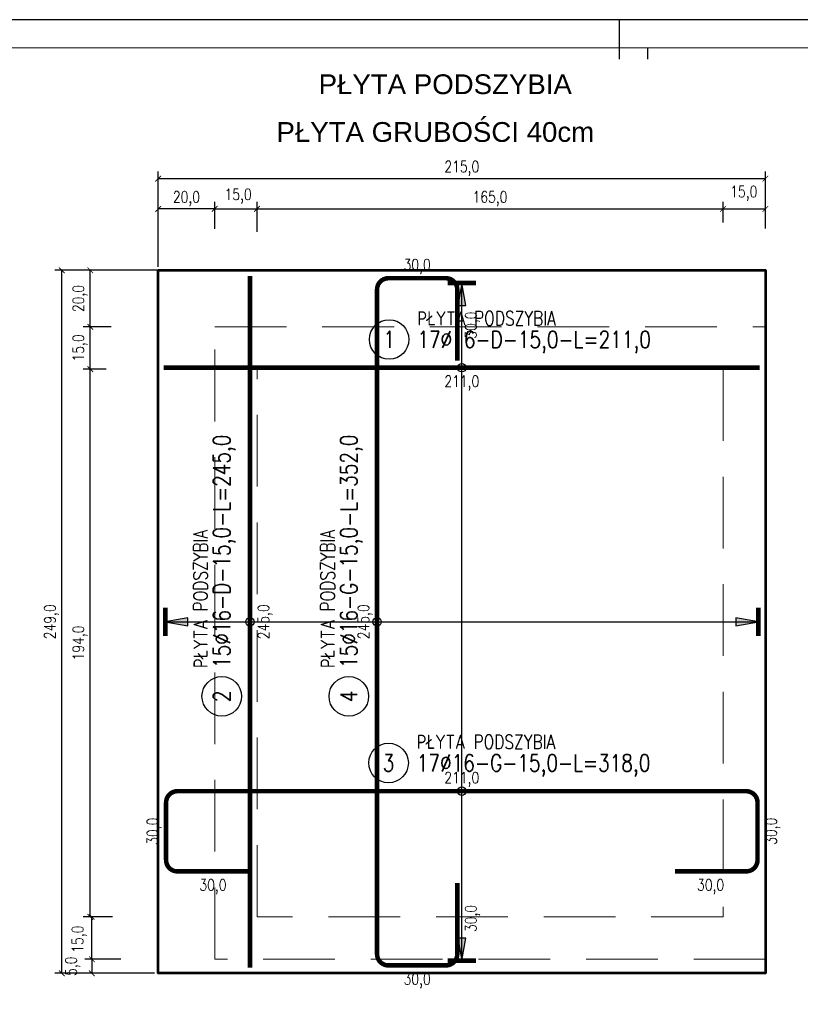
# Model space of a CAD drawing. Header units: millimetres. Extents: x 49320 to 60117, y -4209 to 20568.
# Tile 174 of 252: x 57661 to 57937, y 851 to 1199. Entities that reach past the tile are written whole.
import ezdxf
from ezdxf.enums import TextEntityAlignment as Align

# ---------------------------------------------------------------- set-up
doc = ezdxf.new("R2010")
doc.units = ezdxf.units.MM
doc.linetypes.add('CONTINOUS', pattern=[0])
doc.linetypes.add('DASHED', pattern=[19.05, 12.7, -6.35])
doc.layers.add('_AA ściany proj.', color=7, linetype='CONTINOUS', lineweight=53, true_color=0x0037db)
for name, color, linetype in [('_mt_wymiary konstr', 3, 'Continuous'), ('e-cad_cienkie', 1, 'Continuous'), ('e-cad_opisy', 7, 'Continuous'), ('e-cad_prety_kodowane', 3, 'Continuous'), ('e-cad_prety_widok', 3, 'Continuous'), ('e-cad_wymiary', 1, 'Continuous'), ('M_Ramki markery', 1, 'Continuous'), ('RAMKA', 3, 'Continuous')]:
    doc.layers.add(name, color=color, linetype=linetype)
for name, color, linetype, lineweight in [('_mt_ściana niewidoczne', 131, 'DASHED', 15), ('M_Ramki do druku', 7, 'Continuous', 25), ('M_Ramki rysunków', 2, 'Continuous', 25), ('OZNACZENIA', 113, 'Continuous', 18)]:
    doc.layers.add(name, color=color, linetype=linetype, lineweight=lineweight)
doc.layers.add('e-cad_rzutnie', color=61, linetype='Continuous', plot=False)
doc.styles.add('ARIAL', font='txt')
doc.styles.add('e-cad_1', font='simplex.shx', dxfattribs={"width": 0.8})
doc.styles.add('MCAD_TS', font='GENISO.SHX', dxfattribs={"width": 0.8})
doc.dimstyles.new('e-cad_1_20_[cm]', dxfattribs={"dimtxt": 0.18, "dimasz": 0.18, "dimexe": 0.18, "dimexo": 0.0625, "dimgap": 0.09, "dimtad": 0, "dimtih": 1, "dimtoh": 1, "dimdec": 4, "dimzin": 0, "dimdsep": 46, "dimtxsty": 'Standard', "dimcen": 0.09, "dimadec": 0, "dimazin": 0, "dimtfac": 1, "dimtdec": 4, "dimtofl": 0, "dimtmove": 0, "dimatfit": 3, "dimfxl": 1, "dimtolj": 1, "dimtzin": 0, "dimarcsym": 0})

# ---------------------------------------------------------------- blocks, each defined once
blk = doc.blocks.new('*U399')
at = {"layer": 'M_Ramki do druku'}
blk.add_line((320, 297), (320, 292), dxfattribs=at)
at = {"layer": 'M_Ramki markery'}
for p, q in [((320, 292), (320, 290)), ((325, 292), (325, 290))]:
    blk.add_line(p, q, dxfattribs=at)
at = {"layer": 'M_Ramki rysunków', "color": 0, "linetype": 'ByBlock', "lineweight": -2}
blk.add_lwpolyline([(20, 5), (20, 292), (505, 292), (505, 5)], close=True, dxfattribs=at)
at = {"layer": 'M_Ramki do druku', "style": 'MCAD_TS', "width": 0.8}
for tag, p in [('KOMENTARZ', (11.54, 30.57)), ('RYSUNEK', (15.28, 30.57)), ('DATA', (19.02, 30.57))]:
    blk.add_attdef(tag, p, '', height=2, rotation=90, dxfattribs=at)
blk = doc.blocks.new('_ArchTick')
at = {"color": 0, "linetype": 'ByBlock', "const_width": 0.15}
blk.add_lwpolyline([(-0.5, -0.5), (0.5, 0.5)], dxfattribs=at)
blk = doc.blocks.new('*D1465')
at = {"layer": '_mt_wymiary konstr', "lineweight": -2, "ltscale": 0.08}
for p, q in [((57729.8, 1125.27), (57729.8, 1134.78)), ((57744.8, 1124.18), (57744.8, 1134.78)), ((57729.8, 1132.28), (57744.8, 1132.28))]:
    blk.add_line(p, q, dxfattribs=at)
at = {"layer": 'Defpoints', "color": 0}
for p in [(57744.8, 1132.28), (57729.8, 1124.02), (57744.8, 1122.93)]:
    blk.add_point(p, dxfattribs=at)
at = {"layer": '_mt_wymiary konstr', "linetype": 'ByBlock', "lineweight": -2, "xscale": 2, "yscale": 2, "zscale": 2, "rotation": 180}
blk.add_blockref('_ArchTick', (57729.8, 1132.28), dxfattribs=at)
at = {"layer": '_mt_wymiary konstr', "linetype": 'ByBlock', "lineweight": -2, "xscale": 2, "yscale": 2, "zscale": 2}
blk.add_blockref('_ArchTick', (57744.8, 1132.28), dxfattribs=at)
at = {"layer": '_mt_wymiary konstr', "color": 7, "insert": (57738.11, 1136.82), "char_height": 4, "attachment_point": 5, "style": 'e-cad_1'}
blk.add_mtext('15,0', dxfattribs=at)
blk = doc.blocks.new('*D1466')
at = {"layer": '_mt_wymiary konstr', "lineweight": -2, "ltscale": 0.08}
for p, q in [((57744.8, 1124.18), (57744.8, 1134.78)), ((57909.8, 1127.47), (57909.8, 1134.78)), ((57744.8, 1132.28), (57909.8, 1132.28))]:
    blk.add_line(p, q, dxfattribs=at)
at = {"layer": 'Defpoints', "color": 0}
for p in [(57909.8, 1132.28), (57909.8, 1126.22), (57744.8, 1122.93)]:
    blk.add_point(p, dxfattribs=at)
at = {"layer": '_mt_wymiary konstr', "linetype": 'ByBlock', "lineweight": -2, "xscale": 2, "yscale": 2, "zscale": 2, "rotation": 180}
blk.add_blockref('_ArchTick', (57744.8, 1132.28), dxfattribs=at)
at = {"layer": '_mt_wymiary konstr', "linetype": 'ByBlock', "lineweight": -2, "xscale": 2, "yscale": 2, "zscale": 2}
blk.add_blockref('_ArchTick', (57909.8, 1132.28), dxfattribs=at)
at = {"layer": '_mt_wymiary konstr', "color": 7, "insert": (57827.3, 1135.91), "char_height": 4, "attachment_point": 5, "style": 'e-cad_1'}
blk.add_mtext('165,0', dxfattribs=at)
blk = doc.blocks.new('*D1467')
at = {"layer": '_mt_wymiary konstr', "lineweight": -2, "ltscale": 0.08}
for p, q in [((57909.8, 1127.47), (57909.8, 1134.78)), ((57924.8, 1125.32), (57924.8, 1134.78)), ((57909.8, 1132.28), (57924.8, 1132.28))]:
    blk.add_line(p, q, dxfattribs=at)
at = {"layer": 'Defpoints', "color": 0}
for p in [(57924.8, 1132.28), (57909.8, 1126.22), (57924.8, 1124.07)]:
    blk.add_point(p, dxfattribs=at)
at = {"layer": '_mt_wymiary konstr', "linetype": 'ByBlock', "lineweight": -2, "xscale": 2, "yscale": 2, "zscale": 2, "rotation": 180}
blk.add_blockref('_ArchTick', (57909.8, 1132.28), dxfattribs=at)
at = {"layer": '_mt_wymiary konstr', "linetype": 'ByBlock', "lineweight": -2, "xscale": 2, "yscale": 2, "zscale": 2}
blk.add_blockref('_ArchTick', (57924.8, 1132.28), dxfattribs=at)
at = {"layer": '_mt_wymiary konstr', "color": 7, "insert": (57917.16, 1137.79), "char_height": 4, "attachment_point": 5, "style": 'e-cad_1'}
blk.add_mtext('15,0', dxfattribs=at)
blk = doc.blocks.new('*D1468')
at = {"layer": '_mt_wymiary konstr', "lineweight": -2, "ltscale": 0.08}
for p, q in [((57693.64, 881.52), (57683.81, 881.52)), ((57686.31, 866.52), (57686.31, 881.52)), ((57696.59, 866.52), (57683.81, 866.52))]:
    blk.add_line(p, q, dxfattribs=at)
at = {"layer": 'Defpoints', "color": 0}
for p in [(57686.31, 881.52), (57694.89, 881.52), (57697.84, 866.52)]:
    blk.add_point(p, dxfattribs=at)
at = {"layer": '_mt_wymiary konstr', "linetype": 'ByBlock', "lineweight": -2, "xscale": 2, "yscale": 2, "zscale": 2}
for p, rotation in [((57686.31, 881.52), 90), ((57686.31, 866.52), 270)]:
    blk.add_blockref('_ArchTick', p, dxfattribs=dict(at, rotation=rotation))
at = {"layer": '_mt_wymiary konstr', "color": 7, "insert": (57681.87, 873.62), "char_height": 4, "attachment_point": 5, "rotation": 90, "style": 'e-cad_1'}
blk.add_mtext('15,0', dxfattribs=at)
blk = doc.blocks.new('*D1469')
at = {"layer": '_mt_wymiary konstr', "lineweight": -2, "ltscale": 0.08}
for p, q in [((57691.36, 1075.52), (57683.27, 1075.52)), ((57685.77, 881.52), (57685.77, 1075.52)), ((57693.64, 881.52), (57683.27, 881.52))]:
    blk.add_line(p, q, dxfattribs=at)
at = {"layer": 'Defpoints', "color": 0}
for p in [(57685.77, 1075.52), (57692.61, 1075.52), (57694.89, 881.52)]:
    blk.add_point(p, dxfattribs=at)
at = {"layer": '_mt_wymiary konstr', "linetype": 'ByBlock', "lineweight": -2, "xscale": 2, "yscale": 2, "zscale": 2}
for p, rotation in [((57685.77, 1075.52), 90), ((57685.77, 881.52), 270)]:
    blk.add_blockref('_ArchTick', p, dxfattribs=dict(at, rotation=rotation))
at = {"layer": '_mt_wymiary konstr', "color": 7, "insert": (57682.14, 978.52), "char_height": 4, "attachment_point": 5, "rotation": 90, "style": 'e-cad_1'}
blk.add_mtext('194,0', dxfattribs=at)
blk = doc.blocks.new('*D1470')
at = {"layer": '_mt_wymiary konstr', "lineweight": -2, "ltscale": 0.08}
for p, q in [((57713.24, 1110.52), (57673.2, 1110.52)), ((57675.7, 861.52), (57675.7, 1110.52)), ((57708.55, 861.52), (57673.2, 861.52))]:
    blk.add_line(p, q, dxfattribs=at)
at = {"layer": 'Defpoints', "color": 0}
for p in [(57675.7, 1110.52), (57714.49, 1110.52), (57709.8, 861.52)]:
    blk.add_point(p, dxfattribs=at)
at = {"layer": '_mt_wymiary konstr', "linetype": 'ByBlock', "lineweight": -2, "xscale": 2, "yscale": 2, "zscale": 2}
for p, rotation in [((57675.7, 1110.52), 90), ((57675.7, 861.52), 270)]:
    blk.add_blockref('_ArchTick', p, dxfattribs=dict(at, rotation=rotation))
at = {"layer": '_mt_wymiary konstr', "color": 7, "insert": (57672.07, 986.02), "char_height": 4, "attachment_point": 5, "rotation": 90, "style": 'e-cad_1'}
blk.add_mtext('249,0', dxfattribs=at)
blk = doc.blocks.new('*D1471')
at = {"layer": '_mt_wymiary konstr', "lineweight": -2, "ltscale": 0.08}
for p, q in [((57709.8, 1111.77), (57709.8, 1145.52)), ((57924.8, 1125.32), (57924.8, 1145.52)), ((57709.8, 1143.02), (57924.8, 1143.02))]:
    blk.add_line(p, q, dxfattribs=at)
at = {"layer": 'Defpoints', "color": 0}
for p in [(57924.8, 1143.02), (57924.8, 1124.07), (57709.8, 1110.52)]:
    blk.add_point(p, dxfattribs=at)
at = {"layer": '_mt_wymiary konstr', "linetype": 'ByBlock', "lineweight": -2, "xscale": 2, "yscale": 2, "zscale": 2, "rotation": 180}
blk.add_blockref('_ArchTick', (57709.8, 1143.02), dxfattribs=at)
at = {"layer": '_mt_wymiary konstr', "linetype": 'ByBlock', "lineweight": -2, "xscale": 2, "yscale": 2, "zscale": 2}
blk.add_blockref('_ArchTick', (57924.8, 1143.02), dxfattribs=at)
at = {"layer": '_mt_wymiary konstr', "color": 7, "insert": (57817.3, 1146.65), "char_height": 4, "attachment_point": 5, "style": 'e-cad_1'}
blk.add_mtext('215,0', dxfattribs=at)
blk = doc.blocks.new('*D1472')
at = {"layer": '_mt_wymiary konstr', "lineweight": -2, "ltscale": 0.08}
for p, q in [((57693.11, 1090.52), (57683.27, 1090.52)), ((57685.77, 1075.52), (57685.77, 1090.52)), ((57691.36, 1075.52), (57683.27, 1075.52))]:
    blk.add_line(p, q, dxfattribs=at)
at = {"layer": 'Defpoints', "color": 0}
for p in [(57685.77, 1090.52), (57694.36, 1090.52), (57692.61, 1075.52)]:
    blk.add_point(p, dxfattribs=at)
at = {"layer": '_mt_wymiary konstr', "linetype": 'ByBlock', "lineweight": -2, "xscale": 2, "yscale": 2, "zscale": 2}
for p, rotation in [((57685.77, 1090.52), 90), ((57685.77, 1075.52), 270)]:
    blk.add_blockref('_ArchTick', p, dxfattribs=dict(at, rotation=rotation))
at = {"layer": '_mt_wymiary konstr', "color": 7, "insert": (57682.14, 1083.02), "char_height": 4, "attachment_point": 5, "rotation": 90, "style": 'e-cad_1'}
blk.add_mtext('15,0', dxfattribs=at)
blk = doc.blocks.new('*D1473')
at = {"layer": '_mt_wymiary konstr', "lineweight": -2, "ltscale": 0.8}
for p, q in [((57709.8, 1124.27), (57709.8, 1134.78)), ((57729.8, 1125.27), (57729.8, 1134.78)), ((57729.8, 1132.28), (57709.8, 1132.28))]:
    blk.add_line(p, q, dxfattribs=at)
at = {"layer": 'Defpoints', "color": 0}
for p in [(57709.8, 1132.28), (57709.8, 1123.02), (57729.8, 1124.02)]:
    blk.add_point(p, dxfattribs=at)
at = {"layer": '_mt_wymiary konstr', "linetype": 'ByBlock', "lineweight": -2, "xscale": 2, "yscale": 2, "zscale": 2, "rotation": 180}
blk.add_blockref('_ArchTick', (57709.8, 1132.28), dxfattribs=at)
at = {"layer": '_mt_wymiary konstr', "linetype": 'ByBlock', "lineweight": -2, "xscale": 2, "yscale": 2, "zscale": 2}
blk.add_blockref('_ArchTick', (57729.8, 1132.28), dxfattribs=at)
at = {"layer": '_mt_wymiary konstr', "color": 7, "insert": (57719.8, 1135.91), "char_height": 4, "attachment_point": 5, "style": 'e-cad_1'}
blk.add_mtext('20,0', dxfattribs=at)
blk = doc.blocks.new('*D1474')
at = {"layer": '_mt_wymiary konstr', "lineweight": -2, "ltscale": 0.8}
for p, q in [((57690.45, 1110.52), (57683.27, 1110.52)), ((57685.77, 1090.52), (57685.77, 1110.52)), ((57693.11, 1090.52), (57683.27, 1090.52))]:
    blk.add_line(p, q, dxfattribs=at)
at = {"layer": 'Defpoints', "color": 0}
for p in [(57685.77, 1110.52), (57691.7, 1110.52), (57694.36, 1090.52)]:
    blk.add_point(p, dxfattribs=at)
at = {"layer": '_mt_wymiary konstr', "linetype": 'ByBlock', "lineweight": -2, "xscale": 2, "yscale": 2, "zscale": 2}
for p, rotation in [((57685.77, 1110.52), 90), ((57685.77, 1090.52), 270)]:
    blk.add_blockref('_ArchTick', p, dxfattribs=dict(at, rotation=rotation))
at = {"layer": '_mt_wymiary konstr', "color": 7, "insert": (57682.14, 1100.52), "char_height": 4, "attachment_point": 5, "rotation": 90, "style": 'e-cad_1'}
blk.add_mtext('20,0', dxfattribs=at)
blk = doc.blocks.new('*D1475')
at = {"layer": '_mt_wymiary konstr', "lineweight": -2, "ltscale": 0.8}
for p, q in [((57696.59, 866.52), (57683.81, 866.52)), ((57686.31, 866.52), (57686.31, 861.52)), ((57691.13, 861.52), (57683.81, 861.52))]:
    blk.add_line(p, q, dxfattribs=at)
at = {"layer": 'Defpoints', "color": 0}
for p in [(57697.84, 866.52), (57686.31, 861.52), (57692.38, 861.52)]:
    blk.add_point(p, dxfattribs=at)
at = {"layer": '_mt_wymiary konstr', "linetype": 'ByBlock', "lineweight": -2, "xscale": 2, "yscale": 2, "zscale": 2}
for p, rotation in [((57686.31, 866.52), 90), ((57686.31, 861.52), 270)]:
    blk.add_blockref('_ArchTick', p, dxfattribs=dict(at, rotation=rotation))
at = {"layer": '_mt_wymiary konstr', "color": 7, "insert": (57679.55, 864.02), "char_height": 4, "attachment_point": 5, "rotation": 90, "style": 'e-cad_1'}
blk.add_mtext('5,0', dxfattribs=at)
blk = doc.blocks.new('e-cad_ZelbetOpis_7')
blk.add_circle((5, 5), 3.5)
at = {"layer": 'e-cad_opisy', "style": 'e-cad_1', "width": 0.8, "flags": 1}
for tag, p in [('SREDNICA', (25, 8)), ('SZT', (25, 7)), ('DLUGOSC', (25, 7.5)), ('KOD', (30, 8)), ('HAK_1', (30, 7.5)), ('HAK_2', (30, 7)), ('GATUNEK_STALI', (25, 6.5)), ('OPIS_2', (25, 5.5)), ('KLASA_STALI', (25, 6)), ('A', (30, 6.5)), ('C', (30, 5.5)), ('B', (30, 6)), ('D', (30, 5)), ('E', (30, 4.5)), ('F', (30, 4)), ('R', (30, 3.5)), ('HAK_1_DLUGOSC', (30, 3)), ('HAK_2_DLUGOSC', (30, 2.5)), ('KIERUNEK', (30, 2))]:
    blk.add_attdef(tag, p, '', height=0.3, dxfattribs=at)
at = {"layer": 'e-cad_opisy', "style": 'e-cad_1', "width": 0.8}
blk.add_attdef('NR', text='', height=3, dxfattribs=at).set_placement((5, 3.5), align=Align.CENTER)
for tag, p in [('OPIS_1', (10, 3.5)), ('UWAGI', (10, -6))]:
    blk.add_attdef(tag, p, '', height=3, dxfattribs=at)
at = {"layer": 'e-cad_rzutnie', "style": 'e-cad_1', "width": 0.8}
blk.add_attdef('POZYCJA', (10, 7.5), '', height=2.5, dxfattribs=at)

msp = doc.modelspace()

# ---------------------------------------------------------------- hatches: boundary and pattern name
at = {"layer": 'e-cad_cienkie', "ltscale": 0.8}
for points in [[(57817.3, 1106.02), (57815.9, 1098.02), (57818.7, 1098.02)], [(57817.3, 1106.02), (57815.9, 1098.02), (57818.7, 1098.02)], [(57712.3, 986.02), (57720.3, 984.62), (57720.3, 987.42)], [(57712.3, 986.02), (57720.3, 984.62), (57720.3, 987.42)], [(57922.3, 986.02), (57914.3, 987.42), (57914.3, 984.62)], [(57922.3, 986.02), (57914.3, 987.42), (57914.3, 984.62)], [(57817.3, 866.02), (57818.7, 874.02), (57815.9, 874.02)], [(57817.3, 866.02), (57818.7, 874.02), (57815.9, 874.02)]]:
    msp.add_hatch(color=256, dxfattribs=at).paths.add_polyline_path(points)

# ---------------------------------------------------------------- linework, layer by layer
at = {"layer": '_AA ściany proj.', "ltscale": 3}
msp.add_lwpolyline([(57709.8, 1110.52), (57924.8, 1110.52), (57924.8, 861.52), (57709.8, 861.52)], close=True, dxfattribs=at)
at = {"layer": '_mt_ściana niewidoczne', "ltscale": 2}
for points in [[(57729.8, 1090.52), (57924.8, 1090.52), (57924.8, 866.52), (57729.8, 866.52)], [(57744.8, 1075.52), (57909.8, 1075.52), (57909.8, 881.52), (57744.8, 881.52)]]:
    msp.add_lwpolyline(points, close=True, dxfattribs=at)
at = {"layer": 'e-cad_cienkie', "ltscale": 0.8}
for points in [[(57817.3, 1106.02), (57815.9, 1098.02), (57818.7, 1098.02), (57817.3, 1106.02)], [(57817.3, 1106.02), (57815.9, 1098.02), (57818.7, 1098.02), (57817.3, 1106.02)], [(57817.3, 866.02), (57817.3, 1106.02)], [(57817.3, 866.02), (57817.3, 1106.02)], [(57712.3, 986.02), (57720.3, 984.62), (57720.3, 987.42), (57712.3, 986.02)], [(57712.3, 986.02), (57720.3, 984.62), (57720.3, 987.42), (57712.3, 986.02)], [(57922.3, 986.02), (57914.3, 987.42), (57914.3, 984.62), (57922.3, 986.02)], [(57922.3, 986.02), (57914.3, 987.42), (57914.3, 984.62), (57922.3, 986.02)], [(57712.3, 986.02), (57922.3, 986.02)], [(57712.3, 986.02), (57922.3, 986.02)], [(57817.3, 866.02), (57818.7, 874.02), (57815.9, 874.02), (57817.3, 866.02)], [(57817.3, 866.02), (57818.7, 874.02), (57815.9, 874.02), (57817.3, 866.02)]]:
    msp.add_lwpolyline(points, dxfattribs=at)
for centre in [(57817.3, 1076.02), (57742.3, 986.02), (57787.3, 986.02), (57817.3, 926.02)]:
    msp.add_circle(centre, 1.5, dxfattribs=at)
at = {"layer": 'e-cad_prety_kodowane', "ltscale": 0.8}
for points in [[(57742.3, 1108.52, 1.6, 1.6, 0), (57742.3, 863.52, 0, 0, 0)], [(57815.7, 1078.52, 1.6, 1.6, 0), (57815.7, 1103.72, 1.6, 1.6, 0.414214), (57811.7, 1107.72, 1.6, 1.6, 0), (57791.3, 1107.72, 1.6, 1.6, 0.414214), (57787.3, 1103.72, 1.6, 1.6, 0), (57787.3, 868.32, 1.6, 1.6, 0.414214), (57791.3, 864.32, 1.6, 1.6, 0), (57811.7, 864.32, 1.6, 1.6, 0.414214), (57815.7, 868.32, 1.6, 1.6, 0), (57815.7, 893.52, 0, 0, 0)], [(57711.8, 1076.02, 1.6, 1.6, 0), (57922.8, 1076.02, 0, 0, 0)], [(57741.8, 897.62, 1.6, 1.6, 0), (57716.6, 897.62, 1.6, 1.6, -0.414214), (57712.6, 901.62, 1.6, 1.6, 0), (57712.6, 922.02, 1.6, 1.6, -0.414214), (57716.6, 926.02, 1.6, 1.6, 0), (57918, 926.02, 1.6, 1.6, -0.414214), (57922, 922.02, 1.6, 1.6, 0), (57922, 901.62, 1.6, 1.6, -0.414214), (57918, 897.62, 1.6, 1.6, 0), (57892.8, 897.62, 0, 0, 0)]]:
    msp.add_lwpolyline(points, format="xyseb", dxfattribs=at)
at = {"layer": 'e-cad_prety_widok', "ltscale": 0.8}
for points in [[(57822.3, 1106.02, 1.6, 1.6, 0), (57812.3, 1106.02, 0, 0, 0)], [(57822.3, 1106.02, 1.6, 1.6, 0), (57812.3, 1106.02, 0, 0, 0)], [(57712.3, 991.02, 1.6, 1.6, 0), (57712.3, 981.02, 0, 0, 0)], [(57712.3, 991.02, 1.6, 1.6, 0), (57712.3, 981.02, 0, 0, 0)], [(57922.3, 981.02, 1.6, 1.6, 0), (57922.3, 991.02, 0, 0, 0)], [(57922.3, 981.02, 1.6, 1.6, 0), (57922.3, 991.02, 0, 0, 0)], [(57812.3, 866.02, 1.6, 1.6, 0), (57822.3, 866.02, 0, 0, 0)], [(57812.3, 866.02, 1.6, 1.6, 0), (57822.3, 866.02, 0, 0, 0)]]:
    msp.add_lwpolyline(points, format="xyseb", dxfattribs=at)
at = {"layer": 'e-cad_rzutnie', "ltscale": 0.8}
for points in [[(57709.8, 1110.52), (57924.8, 1110.52), (57924.8, 861.52), (57709.8, 861.52), (57709.8, 1110.52)], [(57709.8, 1110.52), (57924.8, 1110.52), (57924.8, 861.52), (57709.8, 861.52), (57709.8, 1110.52)], [(57924.8, 1110.52), (57924.8, 861.52), (57709.8, 861.52), (57709.8, 1110.52), (57924.8, 1110.52)], [(57924.8, 1110.52), (57924.8, 861.52), (57709.8, 861.52), (57709.8, 1110.52), (57924.8, 1110.52)]]:
    msp.add_lwpolyline(points, dxfattribs=at)
at = {"layer": 'RAMKA', "linetype": 'Continuous'}
msp.add_lwpolyline([(57233.05, 605.29), (58253.05, 605.29), (58253.05, 1199.29), (57233.05, 1199.29)], close=True, dxfattribs=at)

# ---------------------------------------------------------------- block references
at = {"layer": 'e-cad_opisy', "ltscale": 0.8, "xscale": 2, "yscale": 2, "zscale": 2}
for p, values in [((57781.56, 1076.02), {'OPIS_1': '17%%c16-D-15,0-L=211,0', 'NR': '1', 'POZYCJA': 'PŁYTA PODSZYBIA'}), ((57781.37, 926.02), {'OPIS_1': '17%%c16-G-15,0-L=318,0', 'NR': '3', 'POZYCJA': 'PŁYTA PODSZYBIA'})]:
    msp.add_blockref('e-cad_ZelbetOpis_7', p, dxfattribs=at).add_auto_attribs(values)
at = {"layer": 'e-cad_opisy', "ltscale": 0.8, "xscale": 2, "yscale": 2, "zscale": 2, "rotation": 89.99999999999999}
for p, values in [((57742.3, 949.63), {'OPIS_1': '15%%c16-D-15,0-L=245,0', 'NR': '2', 'POZYCJA': 'PŁYTA PODSZYBIA'}), ((57787.3, 949.63), {'OPIS_1': '15%%c16-G-15,0-L=352,0', 'NR': '4', 'POZYCJA': 'PŁYTA PODSZYBIA'})]:
    msp.add_blockref('e-cad_ZelbetOpis_7', p, dxfattribs=at).add_auto_attribs(values)
at = {"layer": 'e-cad_wymiary', "color": 0, "lineweight": 0, "ltscale": 2.844444, "xscale": 2, "yscale": 2, "zscale": 2}
msp.add_blockref('*U399', (57233.05, 605.29), dxfattribs=at)

# ---------------------------------------------------------------- texts
at = {"layer": 'e-cad_opisy', "ltscale": 0.8, "style": 'e-cad_1', "width": 0.8}
for s, rotation, p in [('30,0', 360, (57801.5, 1112.52)), ('30,0', 90, (57820.5, 1091.12)), ('211,0', 360, (57817.3, 1071.22)), ('245,0', 90, (57747.1, 986.02)), ('245,0', 90, (57782.5, 986.02)), ('211,0', 360, (57817.3, 930.82)), ('30,0', 90, (57707.8, 911.82)), ('30,0', 90, (57926.8, 911.82)), ('30,0', 360, (57729.2, 892.82)), ('30,0', 360, (57905.4, 892.82)), ('30,0', 90, (57820.5, 880.92)), ('30,0', 360, (57801.5, 859.52))]:
    msp.add_text(s, height=4, rotation=rotation, dxfattribs=at).set_placement(p, align=Align.MIDDLE_CENTER)
at = {"layer": 'OZNACZENIA', "style": 'ARIAL'}
for s, p in [('PŁYTA PODSZYBIA', (57766.61, 1172.93)), ('PŁYTA GRUBOŚCI 40cm', (57751.69, 1156.02))]:
    msp.add_text(s, height=7, dxfattribs=at).set_placement(p)

# ---------------------------------------------------------------- dimensions: what is measured, and where the dimension line sits
at = {"layer": '_mt_wymiary konstr', "ltscale": 0.08}
for base, p1, p2, picture, middle in [((57924.8, 1143.02), (57709.8, 1110.52), (57924.8, 1124.07), '*D1471', (57817.3, 1146.65)), ((57909.8, 1132.28), (57744.8, 1122.93), (57909.8, 1126.22), '*D1466', (57827.3, 1135.91))]:
    dim = msp.add_linear_dim(base=base, p1=p1, p2=p2, dimstyle='e-cad_1_20_[cm]', override={"dimscale": 2, "dimtxt": 2, "dimasz": 1, "dimexe": 1.25, "dimexo": 0.625, "dimgap": 0.625, "dimtad": 1, "dimtih": 0, "dimtoh": 0, "dimdec": 1, "dimrnd": 0.1, "dimzin": 1, "dimdsep": 44, "dimtxsty": 'e-cad_1', "dimblk": 'ArchTick', "dimcen": 2.5, "dimclrd": 256, "dimclre": 256, "dimclrt": 7, "dimtdec": 2, "dimtofl": 1, "dimtmove": 1, "dimtolj": 0, "dimtzin": 8}, dxfattribs=at)
    dim.commit()
    dim.dimension.update_dxf_attribs({"geometry": picture, "text_midpoint": middle})
at = {"layer": '_mt_wymiary konstr', "ltscale": 0.8}
dim = msp.add_linear_dim(base=(57709.8, 1132.28), p1=(57729.8, 1124.02), p2=(57709.8, 1123.02), dimstyle='e-cad_1_20_[cm]', override={"dimscale": 2, "dimtxt": 2, "dimasz": 1, "dimexe": 1.25, "dimexo": 0.625, "dimgap": 0.625, "dimtad": 1, "dimtih": 0, "dimtoh": 0, "dimdec": 1, "dimrnd": 0.1, "dimzin": 1, "dimdsep": 44, "dimtxsty": 'e-cad_1', "dimblk": 'ArchTick', "dimcen": 2.5, "dimclrd": 256, "dimclre": 256, "dimclrt": 7, "dimtdec": 2, "dimtofl": 1, "dimtmove": 2, "dimtolj": 0, "dimtzin": 8}, dxfattribs=at)
dim.commit()
dim.dimension.update_dxf_attribs({"geometry": '*D1473', "text_midpoint": (57719.8, 1135.91)})
at = {"layer": '_mt_wymiary konstr', "ltscale": 0.08}
for base, p1, p2, picture, middle in [((57744.8, 1132.28), (57729.8, 1124.02), (57744.8, 1122.93), '*D1465', (57738.11, 1136.82)), ((57924.8, 1132.28), (57909.8, 1126.22), (57924.8, 1124.07), '*D1467', (57917.16, 1137.79))]:
    dim = msp.add_linear_dim(base=base, p1=p1, p2=p2, dimstyle='e-cad_1_20_[cm]', override={"dimscale": 2, "dimtxt": 2, "dimasz": 1, "dimexe": 1.25, "dimexo": 0.625, "dimgap": 0.625, "dimtad": 1, "dimtih": 0, "dimtoh": 0, "dimdec": 1, "dimrnd": 0.1, "dimzin": 1, "dimdsep": 44, "dimtxsty": 'e-cad_1', "dimblk": 'ArchTick', "dimcen": 2.5, "dimclrd": 256, "dimclre": 256, "dimclrt": 7, "dimtdec": 2, "dimtofl": 1, "dimtmove": 2, "dimtolj": 0, "dimtzin": 8}, dxfattribs=at)
    dim.commit()
    dim.dimension.update_dxf_attribs({"geometry": picture, "text_midpoint": middle, "dimtype": 160})
for base, p1, p2, picture, middle in [((57675.7, 1110.52), (57709.8, 861.52), (57714.49, 1110.52), '*D1470', (57672.07, 986.02)), ((57685.77, 1090.52), (57692.61, 1075.52), (57694.36, 1090.52), '*D1472', (57682.14, 1083.02)), ((57685.77, 1075.52), (57694.89, 881.52), (57692.61, 1075.52), '*D1469', (57682.14, 978.52))]:
    dim = msp.add_linear_dim(base=base, p1=p1, p2=p2, angle=90, dimstyle='e-cad_1_20_[cm]', override={"dimscale": 2, "dimtxt": 2, "dimasz": 1, "dimexe": 1.25, "dimexo": 0.625, "dimgap": 0.625, "dimtad": 1, "dimtih": 0, "dimtoh": 0, "dimdec": 1, "dimrnd": 0.1, "dimzin": 1, "dimdsep": 44, "dimtxsty": 'e-cad_1', "dimblk": 'ArchTick', "dimcen": 2.5, "dimclrd": 256, "dimclre": 256, "dimclrt": 7, "dimtdec": 2, "dimtofl": 1, "dimtmove": 1, "dimtolj": 0, "dimtzin": 8}, dxfattribs=at)
    dim.commit()
    dim.dimension.update_dxf_attribs({"geometry": picture, "text_midpoint": middle})
at = {"layer": '_mt_wymiary konstr', "ltscale": 0.8}
for base, p1, p2, override, picture, middle in [((57685.77, 1110.52), (57694.36, 1090.52), (57691.7, 1110.52), {"dimscale": 2, "dimtxt": 2, "dimasz": 1, "dimexe": 1.25, "dimexo": 0.625, "dimgap": 0.625, "dimtad": 1, "dimtih": 0, "dimtoh": 0, "dimdec": 1, "dimrnd": 0.1, "dimzin": 1, "dimdsep": 44, "dimtxsty": 'e-cad_1', "dimblk": 'ArchTick', "dimcen": 2.5, "dimclrd": 256, "dimclre": 256, "dimclrt": 7, "dimtdec": 2, "dimtofl": 1, "dimtmove": 1, "dimtolj": 0, "dimtzin": 8}, '*D1474', (57682.14, 1100.52)), ((57686.31, 861.52), (57697.84, 866.52), (57692.38, 861.52), {"dimscale": 2, "dimtxt": 2, "dimasz": 1, "dimexe": 1.25, "dimexo": 0.625, "dimgap": 0.625, "dimtad": 1, "dimtih": 0, "dimtoh": 0, "dimdec": 1, "dimrnd": 0.1, "dimzin": 1, "dimdsep": 44, "dimtxsty": 'e-cad_1', "dimblk": 'ArchTick', "dimcen": 2.5, "dimclrd": 256, "dimclre": 256, "dimclrt": 7, "dimtdec": 2, "dimtofl": 1, "dimtmove": 2, "dimtolj": 0, "dimtzin": 8}, '*D1475', (57679.55, 864.02))]:
    dim = msp.add_linear_dim(base=base, p1=p1, p2=p2, angle=90, dimstyle='e-cad_1_20_[cm]', override=override, dxfattribs=at)
    dim.commit()
    dim.dimension.update_dxf_attribs({"geometry": picture, "text_midpoint": middle})
at = {"layer": '_mt_wymiary konstr', "ltscale": 0.08}
dim = msp.add_linear_dim(base=(57686.31, 881.52), p1=(57697.84, 866.52), p2=(57694.89, 881.52), angle=90, dimstyle='e-cad_1_20_[cm]', override={"dimscale": 2, "dimtxt": 2, "dimasz": 1, "dimexe": 1.25, "dimexo": 0.625, "dimgap": 0.625, "dimtad": 1, "dimtih": 0, "dimtoh": 0, "dimdec": 1, "dimrnd": 0.1, "dimzin": 1, "dimdsep": 44, "dimtxsty": 'e-cad_1', "dimblk": 'ArchTick', "dimcen": 2.5, "dimclrd": 256, "dimclre": 256, "dimclrt": 7, "dimtdec": 2, "dimtofl": 1, "dimtmove": 2, "dimtolj": 0, "dimtzin": 8}, dxfattribs=at)
dim.commit()
dim.dimension.update_dxf_attribs({"geometry": '*D1468', "text_midpoint": (57681.87, 873.62), "dimtype": 160})

doc.saveas('drawing.dxf')
